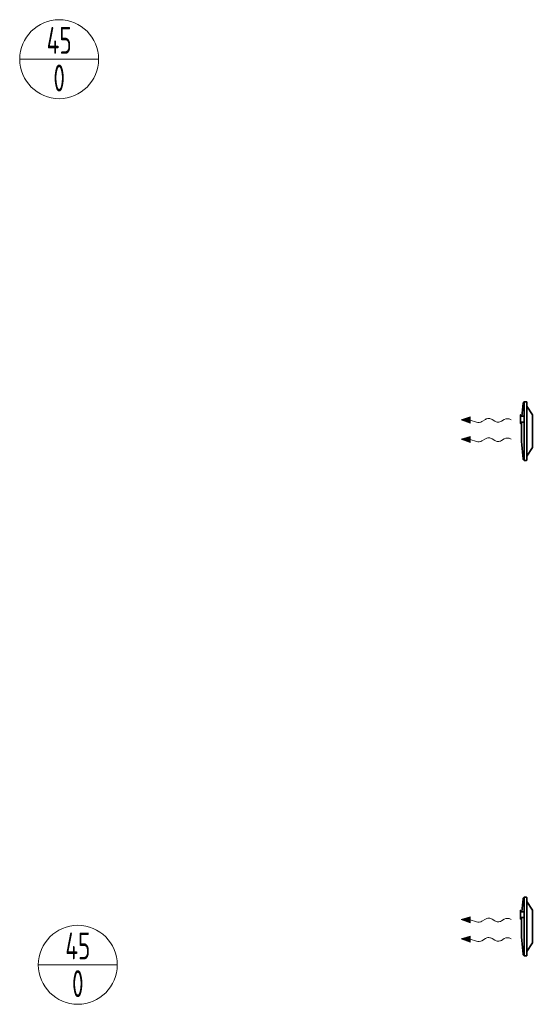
# Model space of a CAD drawing. Header units: millimetres. Extents: x -118717 to 8962, y 22910 to 145283.
# Tile 9 of 193: x -84262 to -81881, y 32280 to 36852. Entities that reach past the tile are written whole.
import ezdxf
from ezdxf.enums import TextEntityAlignment as Align

# ---------------------------------------------------------------- set-up
doc = ezdxf.new("R2010")
doc.units = ezdxf.units.MM
doc.layers.add('VZT_30 DISTRIBUČNÍ PRVKY - OBRYS', color=1, linetype='Continuous', lineweight=35)
doc.layers.add('VZT_52 POPIS - DISTRIBUCE', color=7, linetype='Continuous', lineweight=5)
doc.styles.add('JS', font='isocp.shx', dxfattribs={"width": 0.6, "height": 125})

msp = doc.modelspace()

# ---------------------------------------------------------------- linework, layer by layer
at = {"color": 0, "lineweight": 13}
for p, q in [((-82212.5, 34993.6), (-82169.3, 35007)), ((-82169.7, 34979.1), (-82212.5, 34993.6)), ((-82169.7, 34979.1), (-82169.5, 34993)), ((-82169.3, 35007), (-82169.5, 34993)), ((-82169.5, 34993), (-82140.9, 34983.3)), ((-82115.4, 34985.6), (-82098.9, 34996)), ((-82067.9, 34995.6), (-82056, 34987.6)), ((-82025, 34987.2), (-82012.1, 34995.4)), ((-82212.5, 34903.6), (-82169.3, 34917)), ((-82169.7, 34889.1), (-82212.5, 34903.6)), ((-82169.7, 34889.1), (-82169.5, 34903)), ((-82169.3, 34917), (-82169.5, 34903)), ((-82169.5, 34903), (-82140.9, 34893.3)), ((-82115.4, 34895.6), (-82098.9, 34906)), ((-82067.9, 34905.6), (-82056, 34897.6)), ((-82025, 34897.2), (-82012.1, 34905.4)), ((-82212.5, 32673.1), (-82169.3, 32686.5)), ((-82169.7, 32658.6), (-82212.5, 32673.1)), ((-82169.7, 32658.6), (-82169.5, 32672.5)), ((-82169.3, 32686.5), (-82169.5, 32672.5)), ((-82169.5, 32672.5), (-82140.9, 32662.8)), ((-82115.4, 32665.1), (-82098.9, 32675.5)), ((-82067.9, 32675.1), (-82056, 32667.1)), ((-82025, 32666.7), (-82012.1, 32674.9)), ((-82212.5, 32583.1), (-82169.3, 32596.5)), ((-82169.7, 32568.6), (-82212.5, 32583.1)), ((-82169.7, 32568.6), (-82169.5, 32582.5)), ((-82169.3, 32596.5), (-82169.5, 32582.5)), ((-82169.5, 32582.5), (-82140.9, 32572.8)), ((-82115.4, 32575.1), (-82098.9, 32585.5)), ((-82067.9, 32585.1), (-82056, 32577.1)), ((-82025, 32576.7), (-82012.1, 32584.9))]:
    msp.add_line(p, q, dxfattribs=at)
at = {"lineweight": 13}
for p, q in [((-81981.9, 34995.5), (-81978.9, 34993.6)), ((-81981.9, 34905.5), (-81978.9, 34903.6)), ((-81981.9, 32675), (-81978.9, 32673.1)), ((-81981.9, 32585), (-81978.9, 32583.1))]:
    msp.add_line(p, q, dxfattribs=at)
at = {"color": 0, "lineweight": 13, "extrusion": (0, 0, -1)}
for centre, start_param, end_param in [((-82130.8, 34995.1), 3.908129, 5.191299), ((-82083.6, 34986.5), 0.766537, 2.375056), ((-82040.4, 34996.7), 3.908129, 5.516649), ((-81996.7, 34985.8), 0.766537, 2.320574), ((-82130.8, 34905.1), 3.908129, 5.191299), ((-82083.6, 34896.5), 0.766537, 2.375056), ((-82040.4, 34906.7), 3.908129, 5.516649), ((-81996.7, 34895.8), 0.766537, 2.320574), ((-82130.8, 32674.6), 3.908129, 5.191299), ((-82083.6, 32666), 0.766537, 2.375056), ((-82040.4, 32676.2), 3.908129, 5.516649), ((-81996.7, 32665.3), 0.766537, 2.320574), ((-82130.8, 32584.6), 3.908129, 5.191299), ((-82083.6, 32576), 0.766537, 2.375056), ((-82040.4, 32586.2), 3.908129, 5.516649), ((-81996.7, 32575.3), 0.766537, 2.320574)]:
    msp.add_ellipse(centre, major_axis=(-21.5, 0.3), ratio=0.625, start_param=start_param, end_param=end_param, dxfattribs=at)
at = {"color": 0, "lineweight": 13}
for points in [[(-82169.7, 34979.1), (-82169.3, 35007), (-82212.5, 34993.6)], [(-82169.7, 34889.1), (-82169.3, 34917), (-82212.5, 34903.6)], [(-82169.7, 32658.6), (-82169.3, 32686.5), (-82212.5, 32673.1)], [(-82169.7, 32568.6), (-82169.3, 32596.5), (-82212.5, 32583.1)]]:
    msp.add_solid(points, dxfattribs=at)
at = {"layer": 'VZT_30 DISTRIBUČNÍ PRVKY - OBRYS'}
for points in [[(-81929.8, 35010.6, -0.015115), (-81923.8, 35069.9), (-81923.3, 35072.9, -0.36397), (-81920.3, 35075.4), (-81919.3, 35075.4)], [(-81919.3, 34804.9), (-81919.3, 35077.9), (-81910.2, 35077.9, -0.414214), (-81906.3, 35074), (-81906.3, 34808.7, -0.414214), (-81910.2, 34804.9), (-81919.3, 34804.9)], [(-81906.3, 35057.4), (-81880.9, 35017.1, -0.141374), (-81880.3, 35015), (-81880.3, 34867.7, -0.141374), (-81880.9, 34865.6), (-81906.3, 34825.3)], [(-81919.3, 35010.6), (-81931.7, 35010.6, -0.267949), (-81932.1, 35010.8), (-81935.4, 35016.6, 0.267949), (-81935.8, 35016.8), (-81936.5, 35016.8), (-81936.5, 34977.1), (-81935.8, 34977.1, 0.267949), (-81935.4, 34977.4), (-81932.1, 34983.1, -0.267949), (-81931.7, 34983.3), (-81919.3, 34983.3)], [(-81932.3, 34941.4, -0.010645), (-81931.4, 34983.3, -0.010645)], [(-81932.3, 34941.4, 0.0327), (-81923.8, 34812.8), (-81923.3, 34809.8, 0.36397), (-81920.3, 34807.4), (-81919.3, 34807.4)], [(-81929.8, 32709.8, -0.015115), (-81923.8, 32769.1), (-81923.3, 32772.1, -0.36397), (-81920.3, 32774.6), (-81919.3, 32774.6)], [(-81919.3, 32504.1), (-81919.3, 32777.1), (-81910.2, 32777.1, -0.414214), (-81906.3, 32773.2), (-81906.3, 32507.9, -0.414214), (-81910.2, 32504.1), (-81919.3, 32504.1)], [(-81906.3, 32756.7), (-81880.9, 32716.3, -0.141374), (-81880.3, 32714.3), (-81880.3, 32566.9, -0.141374), (-81880.9, 32564.9), (-81906.3, 32524.5)], [(-81919.3, 32709.8), (-81931.7, 32709.8, -0.267949), (-81932.1, 32710.1), (-81935.4, 32715.8, 0.267949), (-81935.8, 32716), (-81936.5, 32716), (-81936.5, 32676.4), (-81935.8, 32676.4, 0.267949), (-81935.4, 32676.6), (-81932.1, 32682.3, -0.267949), (-81931.7, 32682.6), (-81919.3, 32682.6)], [(-81932.3, 32640.6, -0.010645), (-81931.4, 32682.6, -0.010645)], [(-81932.3, 32640.6, 0.0327), (-81923.8, 32512.1), (-81923.3, 32509.1, 0.36397), (-81920.3, 32506.6), (-81919.3, 32506.6)]]:
    msp.add_lwpolyline(points, format="xyb", dxfattribs=at)
at = {"layer": 'VZT_52 POPIS - DISTRIBUCE'}
for p, q in [((-84262.4, 36668.6), (-83895.6, 36668.6)), ((-84175.8, 32463.1), (-83809, 32463.1))]:
    msp.add_line(p, q, dxfattribs=at)
for centre in [(-84079, 36668.6), (-83992.4, 32463.1)]:
    msp.add_circle(centre, 183.4, dxfattribs=at)

# ---------------------------------------------------------------- texts
at = {"layer": 'VZT_52 POPIS - DISTRIBUCE', "ltscale": 50, "style": 'JS', "width": 0.7}
for s, p in [('45', (-84079, 36756.1)), ('0', (-84079, 36581.1)), ('45', (-83992.4, 32550.6)), ('0', (-83992.4, 32375.6))]:
    msp.add_text(s, height=125, dxfattribs=at).set_placement(p, align=Align.MIDDLE_CENTER)

doc.saveas('drawing.dxf')
